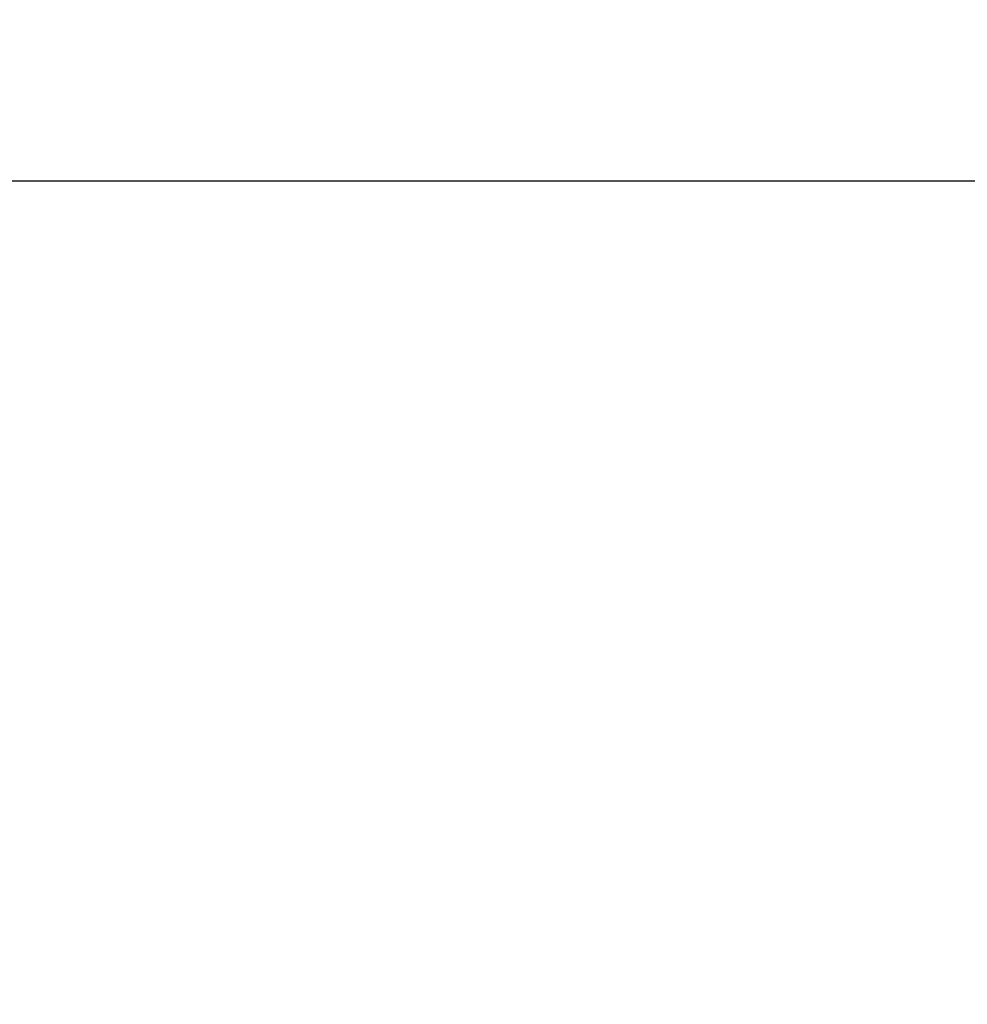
# Model space of a CAD drawing. Header units: centimetres. Extents: x 4745 to 39369, y 17389 to 19524.
# Tile 98 of 188: x 26904 to 26985, y 18078 to 18162. Entities that reach past the tile are written whole.
import ezdxf
from ezdxf import colors
from ezdxf.entities.mleader import LeaderData, LeaderLine
from ezdxf.math import Vec2, Vec3

# ---------------------------------------------------------------- set-up
doc = ezdxf.new("R2010")
doc.units = ezdxf.units.CM
doc.layers.add('IS_Opis', color=250, linetype='Continuous', lineweight=9)
doc.styles.add('styl1', font='ARIALN.TTF')

msp = doc.modelspace()

# ---------------------------------------------------------------- leaders
at = {"layer": 'IS_Opis'}
ml = msp.add_multileader_mtext('Standard', dxfattribs=at)
ml.set_content('\\A1;Neutralizator kondensatu dla kotłów o mocy Q=60kW np. Neutrakon typ 02/50  lub rówoważny', color=256, style='styl1')
ml.set_leader_properties()
ml.build(insert=Vec2(0, 0))
ml.multileader.update_dxf_attribs({"dogleg_length": 5, "arrow_head_size": 7.5})
ctx = ml.context
ctx.base_point, ctx.char_height, ctx.arrow_head_size, ctx.landing_gap_size, ctx.plane_origin = Vec3(26668.376, 18147.754), 12, 7.5, 5, Vec3(27017.636, 17666.107)
ctx.text_align_type = 2
notes = []
notes.append((ctx, [(0, (1, 1, 0), (26901.797, 18147.754), (-1, 0), 6.774, [(0, [(27055.69, 18147.754)], 0, [])])]))
ctx.mtext.insert, ctx.mtext.width, ctx.mtext.defined_height, ctx.mtext.alignment, ctx.mtext.flow_direction = Vec3(26890.022, 18155.518), 226.06403, 76.915, 3, 5
ctx.mtext.has_bg_fill, ctx.mtext.bg_color, ctx.mtext.bg_scale_factor, ctx.mtext.bg_transparency, ctx.mtext.use_window_bg_color = 1, -1027028792, 1.5, 0, 1
for ctx, leaders in notes:
    for number, flags, end, landing, length, lines in leaders:
        leader = LeaderData()
        leader.index, (leader.has_last_leader_line, leader.has_dogleg_vector, leader.attachment_direction) = number, flags
        leader.last_leader_point, leader.dogleg_vector, leader.dogleg_length = Vec3(end), Vec3(landing), length
        for number, points, colour, breaks in lines:
            line = LeaderLine()
            line.index, line.vertices, line.color, line.breaks = number, Vec3.list(points), colors.encode_raw_color(colour), breaks
            leader.lines.append(line)
        ctx.leaders.append(leader)

doc.saveas('drawing.dxf')
